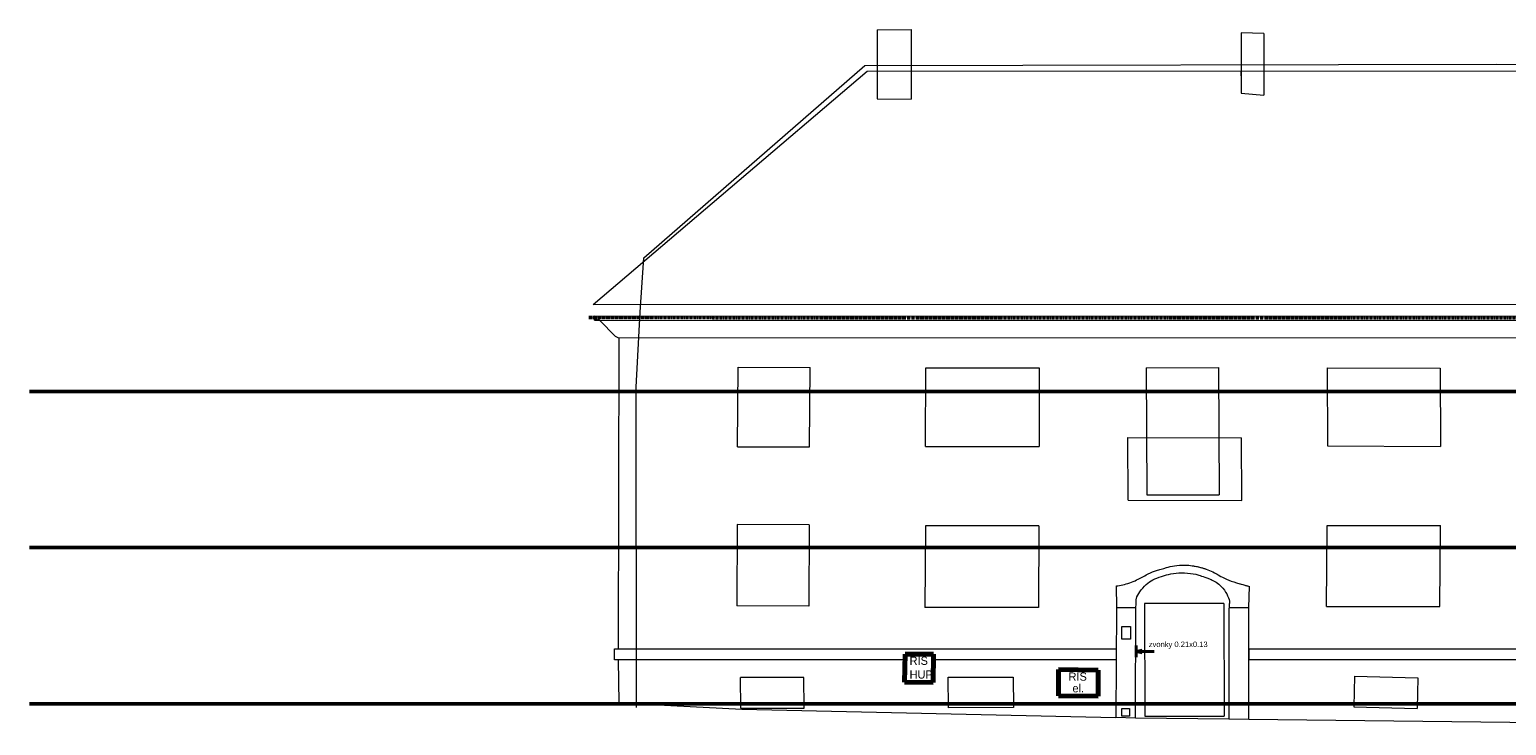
# Model space of a CAD drawing. Extents: x 9439 to 77518, y -50624 to 26174.
# Tile 1 of 10: x 16573 to 43532, y -50624 to -37917. Entities that reach past the tile are written whole.
import ezdxf

# ---------------------------------------------------------------- set-up
doc = ezdxf.new("R2010")
doc.units = 0
doc.header["$MEASUREMENT"] = 0
doc.linetypes.add('DGN Style 4', pattern=[0.565042, 0.282344, -0.141172, 0.000352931, -0.141172])
for name, color, linetype, lineweight in [('2D ČÁRY_Číslo_pera__1', 7, 'Continuous', 15), ('2D ČÁRY_Číslo_pera__5', 231, 'Continuous', 50), ('blok I_hromosvody_Číslo_pera__4', 91, 'Continuous', 13), ('blok I_okapy_Číslo_pera__5', 231, 'Continuous', 50), ('blok I_pohled1_fasáda_Číslo_pera__1', 7, 'Continuous', 15), ('blok I_pohled1_fasáda_Číslo_pera__7', 7, 'Continuous', 20), ('blok I_pohled1_okna_Číslo_pera__3', 150, 'Continuous', 13), ('blok I_pohled1_RIS_Číslo_pera__6', 190, 'Continuous', 70), ('Blok I_pohled1_střecha_Číslo_pera__1', 7, 'Continuous', 15)]:
    doc.layers.add(name, color=color, linetype=linetype, lineweight=lineweight)
for name, color, linetype, lineweight, true_color in [('blok I_komíny_Číslo_pera__252', 7, 'Continuous', 13, 0x917be6), ('blok I_pohled1_terén_Číslo_pera__30', 7, 'Continuous', 13, 0xfed4ff), ('blok I_pohled1_zvonky_Číslo_pera__32', 7, 'Continuous', 40, 0x000066)]:
    doc.layers.add(name, color=color, linetype=linetype, lineweight=lineweight, true_color=true_color)
doc.styles.add('GENERATED_STYLE_2', font='txt')

msp = doc.modelspace()

# ---------------------------------------------------------------- linework, layer by layer
at = {"layer": '2D ČÁRY_Číslo_pera__1', "linetype": 'Continuous'}
for p, q in [((36509, -48819), (36669, -48819)), ((36509, -49049), (36509, -48819)), ((36669, -49049), (36509, -49049)), ((36669, -48819), (36669, -49049)), ((36513, -50314), (36653, -50314)), ((36513, -50454), (36513, -50314)), ((36653, -50314), (36653, -50454)), ((36653, -50454), (36513, -50454))]:
    msp.add_line(p, q, dxfattribs=at)
at = {"layer": '2D ČÁRY_Číslo_pera__5', "linetype": 'Continuous'}
for p, q in [((16573, -44526), (69302, -44526)), ((16573, -47376), (69483, -47376)), ((16573, -50226), (69663, -50226))]:
    msp.add_line(p, q, dxfattribs=at)
at = {"layer": 'blok I_hromosvody_Číslo_pera__4', "linetype": 'Continuous'}
for p, q in [((27786, -42086), (31822, -38573)), ((31822, -38573), (43349, -38552)), ((43349, -38552), (54365, -38594)), ((27716, -43077), (27786, -42086)), ((27649, -44446), (27716, -43077)), ((27651, -50293), (27649, -44446))]:
    msp.add_line(p, q, dxfattribs=at)
at = {"layer": 'blok I_komíny_Číslo_pera__252', "linetype": 'Continuous'}
for p, q in [((32044, -37922), (32043, -39183)), ((32044, -37922), (32665, -37917)), ((32665, -37917), (32665, -39190)), ((39104, -37989), (38691, -37975)), ((38691, -37975), (38691, -39079)), ((39104, -37989), (39103, -39117)), ((38692, -38763), (38691, -38675)), ((38691, -39079), (39103, -39117)), ((32043, -39183), (32665, -39190))]:
    msp.add_line(p, q, dxfattribs=at)
at = {"layer": 'blok I_okapy_Číslo_pera__5', "linetype": 'DGN Style 4'}
msp.add_line((26783, -43177), (60718, -43190), dxfattribs=at)
at = {"layer": 'blok I_pohled1_fasáda_Číslo_pera__1', "linetype": 'Continuous'}
for p, q in [((26883, -43226), (26877, -43148)), ((60591, -43160), (26877, -43148)), ((26978, -43221), (26883, -43226)), ((26883, -43226), (60594, -43234)), ((27270, -43523), (26978, -43221)), ((27331, -43555), (27270, -43523)), ((27331, -43555), (27320, -49226)), ((60125, -43538), (27331, -43555)), ((36620, -45363), (38695, -45373)), ((36624, -46513), (36620, -45363)), ((38700, -46514), (38695, -45373)), ((36624, -46513), (38700, -46514)), ((36420, -48471), (36416, -48077)), ((38828, -48467), (38840, -48086)), ((36416, -48478), (36399, -50471)), ((36420, -48471), (36768, -48470)), ((36759, -50482), (36765, -48477)), ((38468, -50503), (38473, -48474)), ((38469, -48466), (38828, -48467)), ((38832, -48475), (38473, -48474)), ((38828, -50507), (38832, -48475)), ((27249, -49226), (36406, -49225)), ((27249, -49426), (27249, -49226)), ((36406, -49225), (36405, -49426)), ((38831, -49225), (38830, -49426)), ((38831, -49225), (48571, -49225)), ((32553, -49426), (27249, -49426)), ((27333, -50211), (27325, -49426)), ((36405, -49426), (33071, -49426)), ((48569, -49426), (38830, -49426))]:
    msp.add_line(p, q, dxfattribs=at)
at = {"layer": 'blok I_pohled1_fasáda_Číslo_pera__7', "linetype": 'Continuous'}
for points, knots in [([(36416, -48077), (36478, -48068), (36569, -48049), (36656, -48019), (36744, -47988), (36827, -47947), (36881, -47916), (36881, -47916), (36928, -47889), (36928, -47889), (36963, -47869), (37017, -47842), (37073, -47820), (37111, -47804), (37162, -47788), (37278, -47756), (37278, -47756), (37325, -47741), (37325, -47741), (37408, -47718), (37531, -47694), (37655, -47696), (37707, -47696), (37760, -47701), (37795, -47706), (37848, -47713), (37901, -47725), (37936, -47734), (37963, -47741), (38000, -47752), (38030, -47763), (38030, -47763), (37978, -47750), (37961, -47746), (37961, -47746), (37919, -47736), (37919, -47736), (37919, -47736), (37905, -47733), (37905, -47733), (37905, -47733), (37850, -47719), (37850, -47719), (37850, -47719), (37808, -47709), (37808, -47709), (37808, -47709), (37869, -47718), (37930, -47734), (37953, -47739), (37986, -47749), (38019, -47759), (38019, -47759), (38048, -47769), (38048, -47769), (38136, -47800), (38219, -47842), (38272, -47873), (38272, -47873), (38319, -47901), (38319, -47901), (38354, -47921), (38408, -47948), (38464, -47971), (38523, -47996), (38574, -48012), (38668, -48036), (38668, -48036), (38702, -48047), (38754, -48062), (38768, -48066), (38788, -48072), (38808, -48077), (38816, -48079), (38828, -48083), (38840, -48086)], [0, 0, 0, 0, 1, 1, 1, 2, 2, 2, 3, 3, 3, 4, 4, 4, 5, 5, 5, 6, 6, 6, 7, 7, 7, 8, 8, 8, 9, 9, 9, 10, 10, 10, 11, 11, 11, 12, 12, 12, 13, 13, 13, 14, 14, 14, 15, 15, 15, 16, 16, 16, 17, 17, 17, 18, 18, 18, 19, 19, 19, 20, 20, 20, 21, 21, 21, 22, 22, 22, 23, 23, 23, 24, 24, 24, 25, 25, 25, 25]), ([(36768, -48470), (36768, -48470), (36771, -48408), (36771, -48408), (36771, -48408), (36772, -48388), (36772, -48388), (36772, -48388), (36774, -48347), (36774, -48347), (36775, -48326), (36776, -48306), (36776, -48306), (36803, -48234), (36862, -48133), (36958, -48048), (37036, -47979), (37106, -47942), (37236, -47901), (37236, -47901), (37288, -47884), (37288, -47884), (37380, -47857), (37517, -47831), (37653, -47836), (37730, -47839), (37808, -47852), (37859, -47863), (37909, -47875), (37960, -47892), (38064, -47931), (38064, -47931), (38140, -47960), (38140, -47960), (38195, -47984), (38269, -48027), (38327, -48087), (38409, -48171), (38457, -48276), (38477, -48353), (38477, -48353), (38476, -48371), (38474, -48389), (38474, -48389), (38473, -48410), (38473, -48410), (38473, -48410), (38472, -48417), (38472, -48417), (38472, -48417), (38471, -48431), (38471, -48431), (38471, -48431), (38471, -48437), (38470, -48456), (38470, -48456), (38469, -48466), (38469, -48466)], [0, 0, 0, 0, 1, 1, 1, 2, 2, 2, 3, 3, 3, 4, 4, 4, 5, 5, 5, 6, 6, 6, 7, 7, 7, 8, 8, 8, 9, 9, 9, 10, 10, 10, 11, 11, 11, 12, 12, 12, 13, 13, 13, 14, 14, 14, 15, 15, 15, 16, 16, 16, 17, 17, 17, 18, 18, 18, 19, 19, 19, 19])]:
    msp.add_open_spline(points, degree=3, knots=knots, dxfattribs=at)
at = {"layer": 'blok I_pohled1_okna_Číslo_pera__3', "linetype": 'Continuous'}
for p, q in [((29493, -45535), (29506, -44084)), ((29506, -44084), (30823, -44087)), ((30810, -45539), (30823, -44087)), ((32930, -45533), (32936, -44096)), ((32936, -44096), (35005, -44095)), ((35005, -44095), (35000, -45531)), ((36955, -44091), (38276, -44089)), ((36955, -44091), (36966, -46413)), ((38276, -44089), (38287, -46411)), ((40258, -44092), (42320, -44102)), ((40258, -44092), (40264, -45519)), ((42320, -44102), (42326, -45530)), ((29493, -45535), (30810, -45539)), ((32930, -45533), (35000, -45531)), ((40264, -45519), (42326, -45530)), ((36966, -46413), (38287, -46411)), ((29488, -46952), (29484, -48438)), ((30802, -46961), (29488, -46952)), ((30802, -46961), (30798, -48447)), ((32925, -46980), (32918, -48471)), ((34999, -46980), (32925, -46980)), ((34999, -46980), (34991, -48471)), ((40250, -48451), (40259, -46974)), ((40259, -46974), (42325, -46975)), ((42316, -48452), (42325, -46975)), ((30798, -48447), (29484, -48438)), ((34991, -48471), (32918, -48471)), ((38372, -48395), (36922, -48395)), ((36922, -48395), (36930, -50456)), ((38372, -48395), (38380, -50456)), ((40250, -48451), (42316, -48452)), ((29555, -50305), (29551, -49747)), ((30707, -49748), (29551, -49747)), ((30710, -50306), (30707, -49748)), ((33346, -50301), (33343, -49743)), ((33343, -49743), (34529, -49744)), ((34529, -49744), (34531, -50295)), ((40760, -49724), (40746, -50283)), ((40760, -49724), (41916, -49754)), ((41916, -49754), (41902, -50313)), ((29555, -50305), (30710, -50306)), ((34531, -50295), (33346, -50301)), ((40746, -50283), (41902, -50313)), ((36930, -50456), (38380, -50456))]:
    msp.add_line(p, q, dxfattribs=at)
at = {"layer": 'blok I_pohled1_RIS_Číslo_pera__6', "linetype": 'Continuous'}
for p, q in [((32547, -49834), (32555, -49319)), ((32555, -49319), (33073, -49324)), ((33065, -49839), (33073, -49324)), ((35358, -49604), (35355, -50084)), ((36081, -49611), (35358, -49604)), ((32547, -49834), (33065, -49839)), ((36081, -49611), (36078, -50091)), ((36078, -50091), (35355, -50084))]:
    msp.add_line(p, q, dxfattribs=at)
at = {"layer": 'Blok I_pohled1_střecha_Číslo_pera__1', "linetype": 'Continuous'}
for p, q in [((26860, -42940), (31860, -38679)), ((31860, -38679), (55240, -38667)), ((60597, -42952), (26860, -42940))]:
    msp.add_line(p, q, dxfattribs=at)
at = {"layer": 'blok I_pohled1_terén_Číslo_pera__30', "linetype": 'Continuous'}
for p, q in [((27333, -50211), (29573, -50324)), ((29573, -50324), (36399, -50478)), ((36399, -50471), (36759, -50482)), ((36759, -50482), (38467, -50503)), ((38468, -50503), (38828, -50507)), ((38827, -50507), (48560, -50624))]:
    msp.add_line(p, q, dxfattribs=at)
at = {"layer": 'blok I_pohled1_zvonky_Číslo_pera__32', "linetype": 'Continuous'}
for p, q in [((36772, -49376), (36772, -49166)), ((36772, -49271), (36882, -49246)), ((36772, -49271), (37102, -49271)), ((36772, -49271), (36881, -49297))]:
    msp.add_line(p, q, dxfattribs=at)

# ---------------------------------------------------------------- texts
at = {"layer": 'blok I_pohled1_RIS_Číslo_pera__6', "linetype": 'Continuous', "char_height": 150, "attachment_point": 1, "style": 'GENERATED_STYLE_2'}
for s, insert in [('{RIS}', (32637, -49367)), ('{HUP}', (32637, -49618)), ('{RIS}', (35538, -49656)), ('{el.}', (35610, -49869))]:
    msp.add_mtext(s, dxfattribs=dict(at, insert=insert))
at = {"layer": 'blok I_pohled1_zvonky_Číslo_pera__32', "linetype": 'Continuous', "insert": (37003, -49092), "char_height": 100, "attachment_point": 1, "style": 'GENERATED_STYLE_2'}
msp.add_mtext('{zvonky 0.21x0.13}', dxfattribs=at)

doc.saveas('drawing.dxf')
